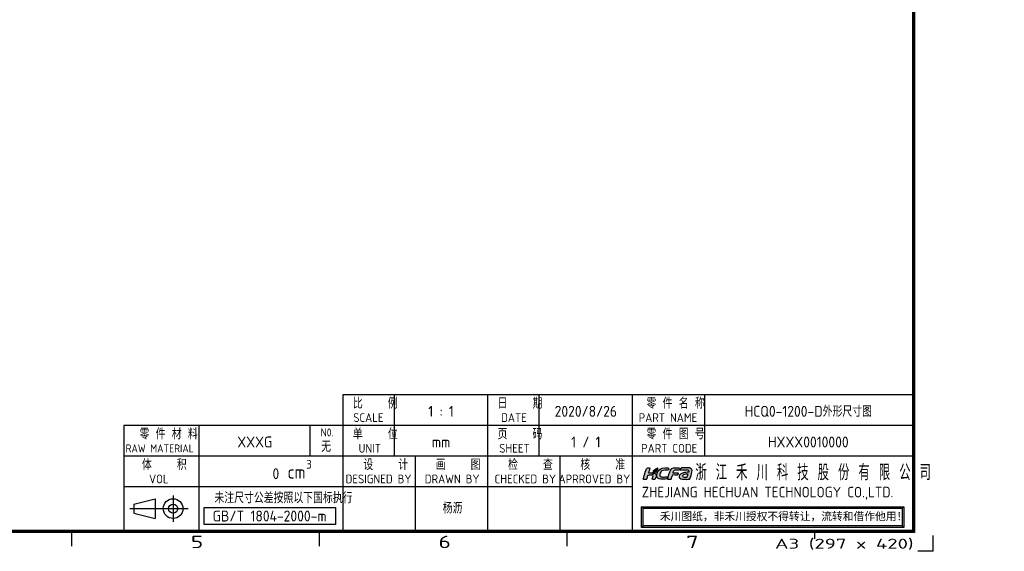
# Model space of a CAD drawing. Extents: x 0 to 443, y -346 to 299.
# Tile 41 of 42: x 219 to 443, y 0 to 121. Entities that reach past the tile are written whole.
import ezdxf
from ezdxf.enums import TextEntityAlignment as Align

# ---------------------------------------------------------------- set-up
doc = ezdxf.new("R2010")
doc.units = 0
doc.header["$LTSCALE"] = 23.1
doc.header["$MEASUREMENT"] = 0
doc.layers.get('0').update_dxf_attribs({"linetype": 'CONTINUOUS'})
doc.layers.add('限高区域④', color=3, linetype='CONTINUOUS')
doc.layers.add('限高区域⑤', color=4, linetype='CONTINUOUS')
doc.styles.get("Standard").update_dxf_attribs({"font": 'isocp3.shx', "bigfont": 'gbcbig.shx'})

# ---------------------------------------------------------------- blocks, each defined once
blk = doc.blocks.new('*T1')
at = {"linetype": 'ByBlock', "width": 1.656197}
blk.add_text('A3 (297 x 420)', height=2, dxfattribs=at).set_placement((367, 16), (395, 16), align=Align.FIT)
blk = doc.blocks.new('hcfa')
at = {"layer": '限高区域⑤'}
h = blk.add_hatch(color=164, dxfattribs=at)
edge = h.paths.add_edge_path()
edge.add_spline(control_points=[(7.07, 2.36), (6.56, 2.36), (5.94, 2.45), (5.68, 1.95)], knot_values=[0.842105, 0.842105, 0.842105, 0.842105, 0.894737, 0.894737, 0.894737, 0.894737], degree=3, periodic=0)
edge.add_spline(control_points=[(5.68, 1.95), (5.5, 1.6), (5.1, 0.37), (5.04, 0.05)], knot_values=[0.894737, 0.894737, 0.894737, 0.894737, 1, 1, 1, 1], degree=3, periodic=0)
edge.add_spline(control_points=[(5.04, 0.05), (5.04, 0.02), (5.04, -0.03), (5.11, -0.03), (5.11, -0.03), (5.11, -0.03), (5.64, -0.03), (5.64, -0.03)], knot_values=[0, 0, 0, 0, 0.052632, 0.052632, 0.052632, 0.052632, 0.105263, 0.105263, 0.105263, 0.105263], degree=3, periodic=0)
edge.add_spline(control_points=[(5.64, -0.03), (5.76, -0.03), (5.74, 0.02), (5.79, 0.22)], knot_values=[0.105263, 0.105263, 0.105263, 0.105263, 0.157895, 0.157895, 0.157895, 0.157895], degree=3, periodic=0)
edge.add_spline(control_points=[(5.79, 0.22), (5.83, 0.33), (5.92, 0.77), (6.02, 0.82)], knot_values=[0.157895, 0.157895, 0.157895, 0.157895, 0.210526, 0.210526, 0.210526, 0.210526], degree=3, periodic=0)
edge.add_spline(control_points=[(6.02, 0.82), (6.12, 0.94), (6.84, 0.81), (7.05, 0.86)], knot_values=[0.210526, 0.210526, 0.210526, 0.210526, 0.263158, 0.263158, 0.263158, 0.263158], degree=3, periodic=0)
edge.add_spline(control_points=[(7.05, 0.86), (7.09, 0.87), (7.11, 0.89), (7.12, 0.92)], knot_values=[0.263158, 0.263158, 0.263158, 0.263158, 0.315789, 0.315789, 0.315789, 0.315789], degree=3, periodic=0)
edge.add_spline(control_points=[(7.12, 0.92), (7.14, 0.97), (7.21, 1.14), (7.21, 1.2)], knot_values=[0.315789, 0.315789, 0.315789, 0.315789, 0.368421, 0.368421, 0.368421, 0.368421], degree=3, periodic=0)
edge.add_spline(control_points=[(7.21, 1.2), (7.21, 1.24), (7.23, 1.29), (7.18, 1.3)], knot_values=[0.368421, 0.368421, 0.368421, 0.368421, 0.421053, 0.421053, 0.421053, 0.421053], degree=3, periodic=0)
edge.add_spline(control_points=[(7.18, 1.3), (6.84, 1.38), (6.46, 1.35), (6.12, 1.32)], knot_values=[0.421053, 0.421053, 0.421053, 0.421053, 0.473684, 0.473684, 0.473684, 0.473684], degree=3, periodic=0)
edge.add_spline(control_points=[(6.12, 1.32), (6.12, 1.37), (6.16, 1.49), (6.17, 1.54)], knot_values=[0.473684, 0.473684, 0.473684, 0.473684, 0.526316, 0.526316, 0.526316, 0.526316], degree=3, periodic=0)
edge.add_spline(control_points=[(6.17, 1.54), (6.24, 1.77), (6.43, 1.86), (6.7, 1.86), (6.7, 1.86), (6.7, 1.86), (7.19, 1.86), (7.19, 1.86)], knot_values=[0.526316, 0.526316, 0.526316, 0.526316, 0.578947, 0.578947, 0.578947, 0.578947, 0.631579, 0.631579, 0.631579, 0.631579], degree=3, periodic=0)
edge.add_spline(control_points=[(7.19, 1.86), (7.31, 1.86), (7.45, 1.84), (7.48, 1.91)], knot_values=[0.631579, 0.631579, 0.631579, 0.631579, 0.684211, 0.684211, 0.684211, 0.684211], degree=3, periodic=0)
edge.add_spline(control_points=[(7.48, 1.91), (7.5, 1.96), (7.57, 2.13), (7.57, 2.19)], knot_values=[0.684211, 0.684211, 0.684211, 0.684211, 0.736842, 0.736842, 0.736842, 0.736842], degree=3, periodic=0)
edge.add_spline(control_points=[(7.57, 2.19), (7.57, 2.25), (7.56, 2.29), (7.49, 2.32)], knot_values=[0.736842, 0.736842, 0.736842, 0.736842, 0.789474, 0.789474, 0.789474, 0.789474], degree=3, periodic=0)
edge.add_spline(control_points=[(7.49, 2.32), (7.38, 2.36), (7.17, 2.36), (7.07, 2.36)], knot_values=[0.789474, 0.789474, 0.789474, 0.789474, 0.842105, 0.842105, 0.842105, 0.842105], degree=3, periodic=0)
edge = h.paths.add_edge_path()
edge.add_spline(control_points=[(3.72, 1.65), (4.08, 2.02), (4.83, 1.84), (5.23, 1.86)], knot_values=[0.538462, 0.538462, 0.538462, 0.538462, 0.615385, 0.615385, 0.615385, 0.615385], degree=3, periodic=0)
edge.add_spline(control_points=[(5.23, 1.86), (5.27, 1.86), (5.31, 2.17), (5.2, 2.29)], knot_values=[0.615385, 0.615385, 0.615385, 0.615385, 0.692308, 0.692308, 0.692308, 0.692308], degree=3, periodic=0)
edge.add_spline(control_points=[(5.2, 2.29), (5.15, 2.34), (5.05, 2.36), (4.95, 2.37)], knot_values=[0.692308, 0.692308, 0.692308, 0.692308, 0.769231, 0.769231, 0.769231, 0.769231], degree=3, periodic=0)
edge.add_spline(control_points=[(4.95, 2.37), (4.27, 2.4), (3.51, 2.36), (3.08, 1.72)], knot_values=[0.769231, 0.769231, 0.769231, 0.769231, 0.846154, 0.846154, 0.846154, 0.846154], degree=3, periodic=0)
edge.add_spline(control_points=[(3.08, 1.72), (2.87, 1.41), (2.66, 0.72), (2.88, 0.37)], knot_values=[0.846154, 0.846154, 0.846154, 0.846154, 1, 1, 1, 1], degree=3, periodic=0)
edge.add_spline(control_points=[(2.88, 0.37), (2.95, 0.26), (3.06, 0.13), (3.25, 0.08)], knot_values=[0, 0, 0, 0, 0.076923, 0.076923, 0.076923, 0.076923], degree=3, periodic=0)
edge.add_spline(control_points=[(3.25, 0.08), (3.71, -0.04), (4.59, -0.06), (4.85, 0.08)], knot_values=[0.076923, 0.076923, 0.076923, 0.076923, 0.153846, 0.153846, 0.153846, 0.153846], degree=3, periodic=0)
edge.add_spline(control_points=[(4.85, 0.08), (4.96, 0.13), (5.03, 0.39), (5, 0.47)], knot_values=[0.153846, 0.153846, 0.153846, 0.153846, 0.230769, 0.230769, 0.230769, 0.230769], degree=3, periodic=0)
edge.add_spline(control_points=[(5, 0.47), (4.99, 0.51), (4.61, 0.46), (4.52, 0.46)], knot_values=[0.230769, 0.230769, 0.230769, 0.230769, 0.307692, 0.307692, 0.307692, 0.307692], degree=3, periodic=0)
edge.add_spline(control_points=[(4.52, 0.46), (4.29, 0.45), (3.89, 0.42), (3.69, 0.5)], knot_values=[0.307692, 0.307692, 0.307692, 0.307692, 0.384615, 0.384615, 0.384615, 0.384615], degree=3, periodic=0)
edge.add_spline(control_points=[(3.69, 0.5), (3.51, 0.58), (3.39, 0.62), (3.39, 0.8)], knot_values=[0.384615, 0.384615, 0.384615, 0.384615, 0.461538, 0.461538, 0.461538, 0.461538], degree=3, periodic=0)
edge.add_spline(control_points=[(3.39, 0.8), (3.39, 1.04), (3.54, 1.47), (3.72, 1.65)], knot_values=[0.461538, 0.461538, 0.461538, 0.461538, 0.538462, 0.538462, 0.538462, 0.538462], degree=3, periodic=0)
edge = h.paths.add_edge_path()
edge.add_spline(control_points=[(1.07, 1.31), (1.08, 1.43), (1.2, 1.78), (1.24, 1.9)], knot_values=[0.68, 0.68, 0.68, 0.68, 0.72, 0.72, 0.72, 0.72], degree=3, periodic=0)
edge.add_spline(control_points=[(1.24, 1.9), (1.26, 1.97), (1.36, 2.23), (1.36, 2.28)], knot_values=[0.72, 0.72, 0.72, 0.72, 0.76, 0.76, 0.76, 0.76], degree=3, periodic=0)
edge.add_spline(control_points=[(1.36, 2.28), (1.36, 2.39), (1.07, 2.39), (0.92, 2.35)], knot_values=[0.76, 0.76, 0.76, 0.76, 0.8, 0.8, 0.8, 0.8], degree=3, periodic=0)
edge.add_spline(control_points=[(0.92, 2.35), (0.83, 2.31), (0.74, 2.24), (0.68, 2.17)], knot_values=[0.8, 0.8, 0.8, 0.8, 0.84, 0.84, 0.84, 0.84], degree=3, periodic=0)
edge.add_spline(control_points=[(0.68, 2.17), (0.61, 2.08), (0.53, 1.93), (0.5, 1.82)], knot_values=[0.84, 0.84, 0.84, 0.84, 0.88, 0.88, 0.88, 0.88], degree=3, periodic=0)
edge.add_spline(control_points=[(0.5, 1.82), (0.35, 1.34), (0.22, 0.86), (0.09, 0.38)], knot_values=[0.88, 0.88, 0.88, 0.88, 0.92, 0.92, 0.92, 0.92], degree=3, periodic=0)
edge.add_spline(control_points=[(0.09, 0.38), (0.07, 0.32), (-0.01, 0.1), (-0.01, 0.05)], knot_values=[0.92, 0.92, 0.92, 0.92, 1, 1, 1, 1], degree=3, periodic=0)
edge.add_spline(control_points=[(-0.01, 0.05), (-0.01, 0.02), (-0.01, -0.03), (0.06, -0.03), (0.06, -0.03), (0.06, -0.03), (0.59, -0.03), (0.59, -0.03)], knot_values=[0, 0, 0, 0, 0.04, 0.04, 0.04, 0.04, 0.08, 0.08, 0.08, 0.08], degree=3, periodic=0)
edge.add_spline(control_points=[(0.59, -0.03), (0.71, -0.03), (0.72, 0.1), (0.75, 0.22), (0.75, 0.22), (0.75, 0.22), (0.89, 0.69), (0.89, 0.69)], knot_values=[0.08, 0.08, 0.08, 0.08, 0.12, 0.12, 0.12, 0.12, 0.16, 0.16, 0.16, 0.16], degree=3, periodic=0)
edge.add_spline(control_points=[(0.89, 0.69), (0.91, 0.76), (0.93, 0.77), (0.99, 0.8)], knot_values=[0.16, 0.16, 0.16, 0.16, 0.2, 0.2, 0.2, 0.2], degree=3, periodic=0)
edge.add_spline(control_points=[(0.99, 0.8), (1.12, 0.86), (1.89, 0.9), (1.97, 0.81)], knot_values=[0.2, 0.2, 0.2, 0.2, 0.24, 0.24, 0.24, 0.24], degree=3, periodic=0)
edge.add_spline(control_points=[(1.97, 0.81), (2.06, 0.7), (1.94, 0.45), (1.89, 0.3)], knot_values=[0.24, 0.24, 0.24, 0.24, 0.28, 0.28, 0.28, 0.28], degree=3, periodic=0)
edge.add_spline(control_points=[(1.89, 0.3), (1.87, 0.21), (1.75, -0.03), (1.9, -0.03), (1.9, -0.03), (1.9, -0.03), (2.39, -0.03), (2.39, -0.03)], knot_values=[0.28, 0.28, 0.28, 0.28, 0.32, 0.32, 0.32, 0.32, 0.36, 0.36, 0.36, 0.36], degree=3, periodic=0)
edge.add_spline(control_points=[(2.39, -0.03), (2.47, -0.03), (2.66, 0.65), (2.66, 0.77)], knot_values=[0.36, 0.36, 0.36, 0.36, 0.4, 0.4, 0.4, 0.4], degree=3, periodic=0)
edge.add_spline(control_points=[(2.66, 0.77), (2.66, 0.98), (2.57, 1.1), (2.45, 1.19)], knot_values=[0.4, 0.4, 0.4, 0.4, 0.44, 0.44, 0.44, 0.44], degree=3, periodic=0)
edge.add_spline(control_points=[(2.45, 1.19), (2.4, 1.22), (2.34, 1.25), (2.28, 1.27)], knot_values=[0.44, 0.44, 0.44, 0.44, 0.48, 0.48, 0.48, 0.48], degree=3, periodic=0)
edge.add_spline(control_points=[(2.28, 1.27), (2.25, 1.27), (2.22, 1.27), (2.19, 1.26)], knot_values=[0.48, 0.48, 0.48, 0.48, 0.52, 0.52, 0.52, 0.52], degree=3, periodic=0)
edge.add_spline(control_points=[(2.19, 1.26), (2.15, 1.09), (2.21, 1.14), (2.01, 1.05)], knot_values=[0.52, 0.52, 0.52, 0.52, 0.56, 0.56, 0.56, 0.56], degree=3, periodic=0)
edge.add_spline(control_points=[(2.01, 1.05), (1.98, 1.04), (2, 1.04), (1.96, 1.03)], knot_values=[0.56, 0.56, 0.56, 0.56, 0.6, 0.6, 0.6, 0.6], degree=3, periodic=0)
edge.add_spline(control_points=[(1.96, 1.03), (1.96, 1.1), (1.99, 1.22), (2.03, 1.33)], knot_values=[0.6, 0.6, 0.6, 0.6, 0.64, 0.64, 0.64, 0.64], degree=3, periodic=0)
edge.add_spline(control_points=[(2.03, 1.33), (1.71, 1.37), (1.35, 1.32), (1.07, 1.31)], knot_values=[0.64, 0.64, 0.64, 0.64, 0.68, 0.68, 0.68, 0.68], degree=3, periodic=0)
edge = h.paths.add_edge_path()
edge.add_spline(control_points=[(9.76, 0.39), (9.93, 0.81), (10.07, 1.5), (10.1, 1.82)], knot_values=[0, 0, 0, 0, 0.045455, 0.045455, 0.045455, 0.045455], degree=3, periodic=0)
edge.add_spline(control_points=[(10.1, 1.82), (10.09, 1.99), (10.01, 2.14), (9.78, 2.25)], knot_values=[0.909091, 0.909091, 0.909091, 0.909091, 1, 1, 1, 1], degree=3, periodic=0)
edge.add_spline(control_points=[(9.78, 2.25), (9.53, 2.38), (9.13, 2.37), (8.82, 2.37)], knot_values=[0.863636, 0.863636, 0.863636, 0.863636, 0.909091, 0.909091, 0.909091, 0.909091], degree=3, periodic=0)
edge.add_spline(control_points=[(8.82, 2.37), (8.55, 2.37), (8.28, 2.37), (8.04, 2.34)], knot_values=[0.818182, 0.818182, 0.818182, 0.818182, 0.863636, 0.863636, 0.863636, 0.863636], degree=3, periodic=0)
edge.add_spline(control_points=[(8.04, 2.34), (7.98, 2.33), (7.9, 2.32), (7.86, 2.29)], knot_values=[0.772727, 0.772727, 0.772727, 0.772727, 0.818182, 0.818182, 0.818182, 0.818182], degree=3, periodic=0)
edge.add_spline(control_points=[(7.86, 2.29), (7.79, 2.25), (7.73, 2), (7.71, 1.93)], knot_values=[0.727273, 0.727273, 0.727273, 0.727273, 0.772727, 0.772727, 0.772727, 0.772727], degree=3, periodic=0)
edge.add_spline(control_points=[(7.71, 1.93), (7.7, 1.89), (7.68, 1.86), (7.72, 1.86)], knot_values=[0.681818, 0.681818, 0.681818, 0.681818, 0.727273, 0.727273, 0.727273, 0.727273], degree=3, periodic=0)
edge.add_spline(control_points=[(7.72, 1.86), (8.06, 1.9), (9.44, 2.11), (9.44, 1.71)], knot_values=[0.636364, 0.636364, 0.636364, 0.636364, 0.681818, 0.681818, 0.681818, 0.681818], degree=3, periodic=0)
edge.add_spline(control_points=[(9.44, 1.71), (9.44, 1.65), (9.43, 1.5), (9.4, 1.48)], knot_values=[0.590909, 0.590909, 0.590909, 0.590909, 0.636364, 0.636364, 0.636364, 0.636364], degree=3, periodic=0)
edge.add_spline(control_points=[(9.4, 1.48), (9.39, 1.47), (9.38, 1.47), (9.36, 1.47)], knot_values=[0.545455, 0.545455, 0.545455, 0.545455, 0.590909, 0.590909, 0.590909, 0.590909], degree=3, periodic=0)
edge.add_spline(control_points=[(9.36, 1.47), (8.99, 1.39), (8.61, 1.41), (8.23, 1.31)], knot_values=[0.5, 0.5, 0.5, 0.5, 0.545455, 0.545455, 0.545455, 0.545455], degree=3, periodic=0)
edge.add_spline(control_points=[(8.23, 1.31), (8.05, 1.26), (7.85, 1.18), (7.71, 1.07)], knot_values=[0.454545, 0.454545, 0.454545, 0.454545, 0.5, 0.5, 0.5, 0.5], degree=3, periodic=0)
edge.add_spline(control_points=[(7.71, 1.07), (7.64, 1.01), (7.57, 0.94), (7.52, 0.87)], knot_values=[0.409091, 0.409091, 0.409091, 0.409091, 0.454545, 0.454545, 0.454545, 0.454545], degree=3, periodic=0)
edge.add_spline(control_points=[(7.52, 0.87), (7.44, 0.72), (7.38, 0.48), (7.47, 0.32)], knot_values=[0.363636, 0.363636, 0.363636, 0.363636, 0.409091, 0.409091, 0.409091, 0.409091], degree=3, periodic=0)
edge.add_spline(control_points=[(7.47, 0.32), (7.5, 0.28), (7.53, 0.24), (7.57, 0.21)], knot_values=[0.318182, 0.318182, 0.318182, 0.318182, 0.363636, 0.363636, 0.363636, 0.363636], degree=3, periodic=0)
edge.add_spline(control_points=[(7.57, 0.21), (7.78, -0.01), (8.48, -0.04), (8.78, -0.02)], knot_values=[0.272727, 0.272727, 0.272727, 0.272727, 0.318182, 0.318182, 0.318182, 0.318182], degree=3, periodic=0)
edge.add_spline(control_points=[(8.78, -0.02), (8.82, -0.02), (8.85, -0.02), (8.96, -0.01)], knot_values=[0.227273, 0.227273, 0.227273, 0.227273, 0.272727, 0.272727, 0.272727, 0.272727], degree=3, periodic=0)
edge.add_spline(control_points=[(8.96, -0.01), (8.96, -0.01), (8.95, -0.04), (8.95, -0.04)], knot_values=[0.181818, 0.181818, 0.181818, 0.181818, 0.227273, 0.227273, 0.227273, 0.227273], degree=3, periodic=0)
edge.add_spline(control_points=[(8.95, -0.04), (8.95, -0.04), (8.95, -0.04), (8.96, -0.04)], knot_values=[0.136364, 0.136364, 0.136364, 0.136364, 0.181818, 0.181818, 0.181818, 0.181818], degree=3, periodic=0)
edge.add_spline(control_points=[(8.96, -0.04), (9.17, -0.04), (9.51, -0.01), (9.57, 0.04)], knot_values=[0.090909, 0.090909, 0.090909, 0.090909, 0.136364, 0.136364, 0.136364, 0.136364], degree=3, periodic=0)
edge.add_spline(control_points=[(9.57, 0.04), (9.64, 0.1), (9.72, 0.29), (9.76, 0.39)], knot_values=[0.045455, 0.045455, 0.045455, 0.045455, 0.090909, 0.090909, 0.090909, 0.090909], degree=3, periodic=0)
edge = h.paths.add_edge_path(flags=16)
edge.add_spline(control_points=[(9.27, 1.06), (9.24, 0.91), (9.12, 0.54), (9.07, 0.41)], knot_values=[0.6, 0.6, 0.6, 0.6, 1, 1, 1, 1], degree=3, periodic=0)
edge.add_spline(control_points=[(9.07, 0.41), (8.88, 0.41), (8.11, 0.36), (8.11, 0.65)], knot_values=[0, 0, 0, 0, 0.2, 0.2, 0.2, 0.2], degree=3, periodic=0)
edge.add_spline(control_points=[(8.11, 0.65), (8.11, 0.76), (8.19, 0.85), (8.26, 0.9)], knot_values=[0.2, 0.2, 0.2, 0.2, 0.4, 0.4, 0.4, 0.4], degree=3, periodic=0)
edge.add_spline(control_points=[(8.26, 0.9), (8.43, 1.01), (9.09, 1.06), (9.27, 1.06)], knot_values=[0.4, 0.4, 0.4, 0.4, 0.6, 0.6, 0.6, 0.6], degree=3, periodic=0)
h = blk.add_hatch(color=82, dxfattribs=at)
edge = h.paths.add_edge_path()
edge.add_spline(control_points=[(2.71, 1.97), (2.54, 1.64), (2.3, 1.69), (2.12, 1.4)], knot_values=[0.823529, 0.823529, 0.823529, 0.823529, 0.882353, 0.882353, 0.882353, 0.882353], degree=3, periodic=0)
edge.add_spline(control_points=[(2.12, 1.4), (2.08, 1.35), (2.02, 1.18), (2.02, 1.11)], knot_values=[0.882353, 0.882353, 0.882353, 0.882353, 1, 1, 1, 1], degree=3, periodic=0)
edge.add_spline(control_points=[(2.02, 1.11), (2.03, 1.11), (2.03, 1.11), (2.04, 1.12)], knot_values=[0, 0, 0, 0, 0.058824, 0.058824, 0.058824, 0.058824], degree=3, periodic=0)
edge.add_spline(control_points=[(2.04, 1.12), (2.14, 1.16), (2.1, 1.13), (2.13, 1.24)], knot_values=[0.058824, 0.058824, 0.058824, 0.058824, 0.117647, 0.117647, 0.117647, 0.117647], degree=3, periodic=0)
edge.add_spline(control_points=[(2.13, 1.24), (2.14, 1.27), (2.14, 1.28), (2.15, 1.31)], knot_values=[0.117647, 0.117647, 0.117647, 0.117647, 0.176471, 0.176471, 0.176471, 0.176471], degree=3, periodic=0)
edge.add_spline(control_points=[(2.15, 1.31), (2.51, 1.32), (2.84, 1.56), (2.9, 1.92)], knot_values=[0.176471, 0.176471, 0.176471, 0.176471, 0.235294, 0.235294, 0.235294, 0.235294], degree=3, periodic=0)
edge.add_spline(control_points=[(2.9, 1.92), (2.91, 1.98), (2.92, 2.04), (2.92, 2.11)], knot_values=[0.235294, 0.235294, 0.235294, 0.235294, 0.294118, 0.294118, 0.294118, 0.294118], degree=3, periodic=0)
edge.add_spline(control_points=[(2.92, 2.11), (2.92, 2.11), (2.92, 2.25), (2.92, 2.25)], knot_values=[0.294118, 0.294118, 0.294118, 0.294118, 0.352941, 0.352941, 0.352941, 0.352941], degree=3, periodic=0)
edge.add_spline(control_points=[(2.92, 2.25), (2.92, 2.29), (2.92, 2.32), (2.92, 2.37)], knot_values=[0.352941, 0.352941, 0.352941, 0.352941, 0.411765, 0.411765, 0.411765, 0.411765], degree=3, periodic=0)
edge.add_spline(control_points=[(2.92, 2.37), (2.87, 2.37), (2.88, 2.33), (2.79, 2.25)], knot_values=[0.411765, 0.411765, 0.411765, 0.411765, 0.470588, 0.470588, 0.470588, 0.470588], degree=3, periodic=0)
edge.add_spline(control_points=[(2.79, 2.25), (2.66, 2.14), (2.52, 2.13), (2.35, 2.01)], knot_values=[0.470588, 0.470588, 0.470588, 0.470588, 0.529412, 0.529412, 0.529412, 0.529412], degree=3, periodic=0)
edge.add_spline(control_points=[(2.35, 2.01), (2.26, 1.95), (2.18, 1.87), (2.13, 1.77)], knot_values=[0.529412, 0.529412, 0.529412, 0.529412, 0.588235, 0.588235, 0.588235, 0.588235], degree=3, periodic=0)
edge.add_spline(control_points=[(2.13, 1.77), (2.11, 1.72), (2.08, 1.67), (2.07, 1.6)], knot_values=[0.588235, 0.588235, 0.588235, 0.588235, 0.647059, 0.647059, 0.647059, 0.647059], degree=3, periodic=0)
edge.add_spline(control_points=[(2.07, 1.6), (2.07, 1.59), (2.05, 1.39), (2.08, 1.39)], knot_values=[0.647059, 0.647059, 0.647059, 0.647059, 0.705882, 0.705882, 0.705882, 0.705882], degree=3, periodic=0)
edge.add_spline(control_points=[(2.08, 1.39), (2.1, 1.46), (2.17, 1.57), (2.3, 1.65)], knot_values=[0.705882, 0.705882, 0.705882, 0.705882, 0.764706, 0.764706, 0.764706, 0.764706], degree=3, periodic=0)
edge.add_spline(control_points=[(2.3, 1.65), (2.49, 1.77), (2.61, 1.83), (2.71, 1.97)], knot_values=[0.764706, 0.764706, 0.764706, 0.764706, 0.823529, 0.823529, 0.823529, 0.823529], degree=3, periodic=0)
at = {"layer": '限高区域④', "color": 164}
for points, knots in [([(-0.01, 0.05), (-0.01, 0.02), (-0.01, -0.03), (0.06, -0.03), (0.06, -0.03), (0.06, -0.03), (0.59, -0.03), (0.59, -0.03), (0.59, -0.03), (0.71, -0.03), (0.72, 0.1), (0.75, 0.22), (0.75, 0.22), (0.75, 0.22), (0.89, 0.69), (0.89, 0.69), (0.89, 0.69), (0.91, 0.76), (0.93, 0.77), (0.99, 0.8), (0.99, 0.8), (1.12, 0.86), (1.89, 0.9), (1.97, 0.81), (1.97, 0.81), (2.06, 0.7), (1.94, 0.45), (1.89, 0.3), (1.89, 0.3), (1.87, 0.21), (1.75, -0.03), (1.9, -0.03), (1.9, -0.03), (1.9, -0.03), (2.39, -0.03), (2.39, -0.03), (2.39, -0.03), (2.47, -0.03), (2.66, 0.65), (2.66, 0.77), (2.66, 0.77), (2.66, 0.98), (2.57, 1.1), (2.45, 1.19), (2.45, 1.19), (2.4, 1.22), (2.34, 1.25), (2.28, 1.27), (2.28, 1.27), (2.25, 1.27), (2.22, 1.27), (2.19, 1.26), (2.19, 1.26), (2.15, 1.09), (2.21, 1.14), (2.01, 1.05), (2.01, 1.05), (1.98, 1.04), (2, 1.04), (1.96, 1.03), (1.96, 1.03), (1.96, 1.1), (1.99, 1.22), (2.03, 1.33), (2.03, 1.33), (1.71, 1.37), (1.35, 1.32), (1.07, 1.31), (1.07, 1.31), (1.08, 1.43), (1.2, 1.78), (1.24, 1.9), (1.24, 1.9), (1.26, 1.97), (1.36, 2.23), (1.36, 2.28), (1.36, 2.28), (1.36, 2.39), (1.07, 2.39), (0.92, 2.35), (0.92, 2.35), (0.83, 2.31), (0.74, 2.24), (0.68, 2.17), (0.68, 2.17), (0.61, 2.08), (0.53, 1.93), (0.5, 1.82), (0.5, 1.82), (0.35, 1.34), (0.22, 0.86), (0.09, 0.38), (0.09, 0.38), (0.07, 0.32), (-0.01, 0.1), (-0.01, 0.05)], [0, 0, 0, 0, 0.04, 0.04, 0.04, 0.04, 0.08, 0.08, 0.08, 0.08, 0.12, 0.12, 0.12, 0.12, 0.16, 0.16, 0.16, 0.16, 0.2, 0.2, 0.2, 0.2, 0.24, 0.24, 0.24, 0.24, 0.28, 0.28, 0.28, 0.28, 0.32, 0.32, 0.32, 0.32, 0.36, 0.36, 0.36, 0.36, 0.4, 0.4, 0.4, 0.4, 0.44, 0.44, 0.44, 0.44, 0.48, 0.48, 0.48, 0.48, 0.52, 0.52, 0.52, 0.52, 0.56, 0.56, 0.56, 0.56, 0.6, 0.6, 0.6, 0.6, 0.64, 0.64, 0.64, 0.64, 0.68, 0.68, 0.68, 0.68, 0.72, 0.72, 0.72, 0.72, 0.76, 0.76, 0.76, 0.76, 0.8, 0.8, 0.8, 0.8, 0.84, 0.84, 0.84, 0.84, 0.88, 0.88, 0.88, 0.88, 0.92, 0.92, 0.92, 0.92, 1, 1, 1, 1]), ([(2.88, 0.37), (2.95, 0.26), (3.06, 0.13), (3.25, 0.08), (3.25, 0.08), (3.71, -0.04), (4.59, -0.06), (4.85, 0.08), (4.85, 0.08), (4.96, 0.13), (5.03, 0.39), (5, 0.47), (5, 0.47), (4.99, 0.51), (4.61, 0.46), (4.52, 0.46), (4.52, 0.46), (4.29, 0.45), (3.89, 0.42), (3.69, 0.5), (3.69, 0.5), (3.51, 0.58), (3.39, 0.62), (3.39, 0.8), (3.39, 0.8), (3.39, 1.04), (3.54, 1.47), (3.72, 1.65), (3.72, 1.65), (4.08, 2.02), (4.83, 1.84), (5.23, 1.86), (5.23, 1.86), (5.27, 1.86), (5.31, 2.17), (5.2, 2.29), (5.2, 2.29), (5.15, 2.34), (5.05, 2.36), (4.95, 2.37), (4.95, 2.37), (4.27, 2.4), (3.51, 2.36), (3.08, 1.72), (3.08, 1.72), (2.87, 1.41), (2.66, 0.72), (2.88, 0.37)], [0, 0, 0, 0, 0.076923, 0.076923, 0.076923, 0.076923, 0.153846, 0.153846, 0.153846, 0.153846, 0.230769, 0.230769, 0.230769, 0.230769, 0.307692, 0.307692, 0.307692, 0.307692, 0.384615, 0.384615, 0.384615, 0.384615, 0.461538, 0.461538, 0.461538, 0.461538, 0.538462, 0.538462, 0.538462, 0.538462, 0.615385, 0.615385, 0.615385, 0.615385, 0.692308, 0.692308, 0.692308, 0.692308, 0.769231, 0.769231, 0.769231, 0.769231, 0.846154, 0.846154, 0.846154, 0.846154, 1, 1, 1, 1]), ([(5.04, 0.05), (5.04, 0.02), (5.04, -0.03), (5.11, -0.03), (5.11, -0.03), (5.11, -0.03), (5.64, -0.03), (5.64, -0.03), (5.64, -0.03), (5.76, -0.03), (5.74, 0.02), (5.79, 0.22), (5.79, 0.22), (5.83, 0.33), (5.92, 0.77), (6.02, 0.82), (6.02, 0.82), (6.12, 0.94), (6.84, 0.81), (7.05, 0.86), (7.05, 0.86), (7.09, 0.87), (7.11, 0.89), (7.12, 0.92), (7.12, 0.92), (7.14, 0.97), (7.21, 1.14), (7.21, 1.2), (7.21, 1.2), (7.21, 1.24), (7.23, 1.29), (7.18, 1.3), (7.18, 1.3), (6.84, 1.38), (6.46, 1.35), (6.12, 1.32), (6.12, 1.32), (6.12, 1.37), (6.16, 1.49), (6.17, 1.54), (6.17, 1.54), (6.24, 1.77), (6.43, 1.86), (6.7, 1.86), (6.7, 1.86), (6.7, 1.86), (7.19, 1.86), (7.19, 1.86), (7.19, 1.86), (7.31, 1.86), (7.45, 1.84), (7.48, 1.91), (7.48, 1.91), (7.5, 1.96), (7.57, 2.13), (7.57, 2.19), (7.57, 2.19), (7.57, 2.25), (7.56, 2.29), (7.49, 2.32), (7.49, 2.32), (7.38, 2.36), (7.17, 2.36), (7.07, 2.36), (7.07, 2.36), (6.56, 2.36), (5.94, 2.45), (5.68, 1.95), (5.68, 1.95), (5.5, 1.6), (5.1, 0.37), (5.04, 0.05)], [0, 0, 0, 0, 0.052632, 0.052632, 0.052632, 0.052632, 0.105263, 0.105263, 0.105263, 0.105263, 0.157895, 0.157895, 0.157895, 0.157895, 0.210526, 0.210526, 0.210526, 0.210526, 0.263158, 0.263158, 0.263158, 0.263158, 0.315789, 0.315789, 0.315789, 0.315789, 0.368421, 0.368421, 0.368421, 0.368421, 0.421053, 0.421053, 0.421053, 0.421053, 0.473684, 0.473684, 0.473684, 0.473684, 0.526316, 0.526316, 0.526316, 0.526316, 0.578947, 0.578947, 0.578947, 0.578947, 0.631579, 0.631579, 0.631579, 0.631579, 0.684211, 0.684211, 0.684211, 0.684211, 0.736842, 0.736842, 0.736842, 0.736842, 0.789474, 0.789474, 0.789474, 0.789474, 0.842105, 0.842105, 0.842105, 0.842105, 0.894737, 0.894737, 0.894737, 0.894737, 1, 1, 1, 1]), ([(10.1, 1.82), (10.07, 1.5), (9.93, 0.81), (9.76, 0.39), (9.76, 0.39), (9.72, 0.29), (9.64, 0.1), (9.57, 0.04), (9.57, 0.04), (9.51, -0.01), (9.17, -0.04), (8.96, -0.04), (8.96, -0.04), (8.95, -0.04), (8.95, -0.04), (8.95, -0.04), (8.95, -0.04), (8.95, -0.04), (8.96, -0.01), (8.96, -0.01), (8.96, -0.01), (8.85, -0.02), (8.82, -0.02), (8.78, -0.02), (8.78, -0.02), (8.48, -0.04), (7.78, -0.01), (7.57, 0.21), (7.57, 0.21), (7.53, 0.24), (7.5, 0.28), (7.47, 0.32), (7.47, 0.32), (7.38, 0.48), (7.44, 0.72), (7.52, 0.87), (7.52, 0.87), (7.57, 0.94), (7.64, 1.01), (7.71, 1.07), (7.71, 1.07), (7.85, 1.18), (8.05, 1.26), (8.23, 1.31), (8.23, 1.31), (8.61, 1.41), (8.99, 1.39), (9.36, 1.47), (9.36, 1.47), (9.38, 1.47), (9.39, 1.47), (9.4, 1.48), (9.4, 1.48), (9.43, 1.5), (9.44, 1.65), (9.44, 1.71), (9.44, 1.71), (9.44, 2.11), (8.06, 1.9), (7.72, 1.86), (7.72, 1.86), (7.68, 1.86), (7.7, 1.89), (7.71, 1.93), (7.71, 1.93), (7.73, 2), (7.79, 2.25), (7.86, 2.29), (7.86, 2.29), (7.9, 2.32), (7.98, 2.33), (8.04, 2.34), (8.04, 2.34), (8.28, 2.37), (8.55, 2.37), (8.82, 2.37), (8.82, 2.37), (9.13, 2.37), (9.53, 2.38), (9.78, 2.25), (9.78, 2.25), (10.01, 2.14), (10.09, 1.99), (10.1, 1.82)], [0, 0, 0, 0, 0.045455, 0.045455, 0.045455, 0.045455, 0.090909, 0.090909, 0.090909, 0.090909, 0.136364, 0.136364, 0.136364, 0.136364, 0.181818, 0.181818, 0.181818, 0.181818, 0.227273, 0.227273, 0.227273, 0.227273, 0.272727, 0.272727, 0.272727, 0.272727, 0.318182, 0.318182, 0.318182, 0.318182, 0.363636, 0.363636, 0.363636, 0.363636, 0.409091, 0.409091, 0.409091, 0.409091, 0.454545, 0.454545, 0.454545, 0.454545, 0.5, 0.5, 0.5, 0.5, 0.545455, 0.545455, 0.545455, 0.545455, 0.590909, 0.590909, 0.590909, 0.590909, 0.636364, 0.636364, 0.636364, 0.636364, 0.681818, 0.681818, 0.681818, 0.681818, 0.727273, 0.727273, 0.727273, 0.727273, 0.772727, 0.772727, 0.772727, 0.772727, 0.818182, 0.818182, 0.818182, 0.818182, 0.863636, 0.863636, 0.863636, 0.863636, 0.909091, 0.909091, 0.909091, 0.909091, 1, 1, 1, 1]), ([(9.07, 0.41), (8.88, 0.41), (8.11, 0.36), (8.11, 0.65), (8.11, 0.65), (8.11, 0.76), (8.19, 0.85), (8.26, 0.9), (8.26, 0.9), (8.43, 1.01), (9.09, 1.06), (9.27, 1.06), (9.27, 1.06), (9.24, 0.91), (9.12, 0.54), (9.07, 0.41)], [0, 0, 0, 0, 0.2, 0.2, 0.2, 0.2, 0.4, 0.4, 0.4, 0.4, 0.6, 0.6, 0.6, 0.6, 1, 1, 1, 1])]:
    blk.add_open_spline(points, degree=3, knots=knots, dxfattribs=at)
at = {"layer": '限高区域④', "color": 82}
blk.add_open_spline([(2.02, 1.11), (2.03, 1.11), (2.03, 1.11), (2.04, 1.12), (2.04, 1.12), (2.14, 1.16), (2.1, 1.13), (2.13, 1.24), (2.13, 1.24), (2.14, 1.27), (2.14, 1.28), (2.15, 1.31), (2.15, 1.31), (2.51, 1.32), (2.84, 1.56), (2.9, 1.92), (2.9, 1.92), (2.91, 1.98), (2.92, 2.04), (2.92, 2.11), (2.92, 2.11), (2.92, 2.11), (2.92, 2.25), (2.92, 2.25), (2.92, 2.25), (2.92, 2.29), (2.92, 2.32), (2.92, 2.37), (2.92, 2.37), (2.87, 2.37), (2.88, 2.33), (2.79, 2.25), (2.79, 2.25), (2.66, 2.14), (2.52, 2.13), (2.35, 2.01), (2.35, 2.01), (2.26, 1.95), (2.18, 1.87), (2.13, 1.77), (2.13, 1.77), (2.11, 1.72), (2.08, 1.67), (2.07, 1.6), (2.07, 1.6), (2.07, 1.59), (2.05, 1.39), (2.08, 1.39), (2.08, 1.39), (2.1, 1.46), (2.17, 1.57), (2.3, 1.65), (2.3, 1.65), (2.49, 1.77), (2.61, 1.83), (2.71, 1.97), (2.71, 1.97), (2.54, 1.64), (2.3, 1.69), (2.12, 1.4), (2.12, 1.4), (2.08, 1.35), (2.02, 1.18), (2.02, 1.11)], degree=3, knots=[0, 0, 0, 0, 0.058824, 0.058824, 0.058824, 0.058824, 0.117647, 0.117647, 0.117647, 0.117647, 0.176471, 0.176471, 0.176471, 0.176471, 0.235294, 0.235294, 0.235294, 0.235294, 0.294118, 0.294118, 0.294118, 0.294118, 0.352941, 0.352941, 0.352941, 0.352941, 0.411765, 0.411765, 0.411765, 0.411765, 0.470588, 0.470588, 0.470588, 0.470588, 0.529412, 0.529412, 0.529412, 0.529412, 0.588235, 0.588235, 0.588235, 0.588235, 0.647059, 0.647059, 0.647059, 0.647059, 0.705882, 0.705882, 0.705882, 0.705882, 0.764706, 0.764706, 0.764706, 0.764706, 0.823529, 0.823529, 0.823529, 0.823529, 0.882353, 0.882353, 0.882353, 0.882353, 1, 1, 1, 1], dxfattribs=at)
blk = doc.blocks.new('A3')
for p, q in [((649.22, 294.65), (649.22, 4.69)), ((649.45, 294.88), (649.45, 4.47)), ((649.67, 295.1), (649.67, 4.24)), ((649.22, 35.61), (519.22, 35.61)), ((519.22, 35.61), (519.22, 4.69)), ((531.02, 21.61), (531.02, 35.61)), ((552.22, 35.61), (552.22, 4.69)), ((564.02, 21.61), (564.02, 35.61)), ((585.22, 35.61), (585.22, 4.69)), ((601.72, 35.61), (601.72, 21.61)), ((649.22, 28.61), (469.26, 28.61)), ((469.26, 28.61), (469.26, 4.69)), ((486.5, 4.69), (486.5, 28.61)), ((511.72, 28.61), (511.72, 21.61)), ((649.22, 21.61), (469.26, 21.61)), ((535.72, 21.61), (535.72, 4.69)), ((568.72, 21.61), (568.72, 4.69)), ((585.22, 14.61), (469.26, 14.61)), ((471.57, 10.71), (476.46, 11.92)), ((476.46, 11.92), (476.46, 7.41)), ((480.52, 12.66), (480.52, 6.62)), ((470.67, 9.67), (483.93, 9.67)), ((471.57, 10.71), (471.57, 8.62)), ((587.76, 9.76), (587.4, 10.11)), ((647.2, 10.11), (646.84, 9.76)), ((471.57, 8.62), (476.46, 7.41)), ((649.22, 4.69), (231.57, 4.69)), ((587.4, 5.37), (587.76, 5.73)), ((647.2, 5.37), (646.84, 5.73)), ((649.67, 4.24), (231.12, 4.24)), ((649.45, 4.47), (231.35, 4.47)), ((457.35, 4.47), (457.35, 1.08)), ((513.85, 4.47), (513.85, 1.08)), ((570.35, 4.47), (570.35, 1.08)), ((626.85, 4.47), (626.85, 2.77)), ((653.92, 0), (653.92, 3.54)), ((653.92, 0), (650.38, 0))]:
    blk.add_line(p, q)
for points in [[(487.58, 9.92), (517.59, 9.92), (517.59, 6.06), (487.58, 6.06)], [(587.4, 10.11), (647.2, 10.11), (647.2, 5.37), (587.4, 5.37)], [(587.76, 9.76), (646.84, 9.76), (646.84, 5.73), (587.76, 5.73)]]:
    blk.add_lwpolyline(points, close=True)
for radius in [2.25, 1.04]:
    blk.add_circle((480.52, 9.67), radius)
for name, p, xscale, yscale, zscale in [('hcfa', (587.8, 16.38), 1.1, 1.1, 1.1), ('*T1', (203.1, -17.54), 1.13, 1.13, 1.13)]:
    blk.add_blockref(name, p, dxfattribs=dict(xscale=xscale, yscale=yscale, zscale=zscale))
for s, height, p in [('比    例', 2.5, (521.54, 32.47)), ('日    期', 2.5, (554.54, 32.47)), ('零 件 名 称', 2.5, (588.51, 32.47)), ('SCALE', 2, (521.62, 29.43)), ('DATE', 2, (555.34, 29.43)), ('PART NAME', 2, (586.74, 29.43)), ('零 件 材 料', 2.5, (472.86, 25.47)), ('N0.', 1.8, (514.17, 26.15)), ('单    位', 2.5, (521.54, 25.47)), ('页    码', 2.5, (554.54, 25.47)), ('零 件 图 号', 2.5, (588.51, 25.47)), ('RAW MATERIAL', 1.8, (469.68, 22.51)), ('UNIT', 2, (522.83, 22.43)), ('SHEET', 2, (554.91, 22.43)), ('PART CODE', 2, (587.29, 22.43)), ('体    积', 2.5, (473.41, 18.47)), ('3', 2, (510.88, 18.78)), ('设    计', 2.5, (523.93, 18.47)), ('画    图', 2.5, (540.43, 18.47)), ('检    查', 2.5, (556.93, 18.47)), ('核    准', 2.5, (573.43, 18.47)), ('浙 江 禾 川 科 技 股 份 有 限 公 司', 3.6, (599.66, 16.13)), ('cm', 3, (506.61, 16.51)), ('VOL', 2, (475.03, 15.43)), ('DESIGNED BY', 2, (519.87, 15.43)), ('DRAWN BY', 2, (537.94, 15.43)), ('CHECKED BY', 2, (553.85, 15.43)), ('APRROVED BY ', 2, (568.46, 15.43)), ('未注尺寸公差按照以下国标执行', 2.5, (489.94, 10.9)), ('ZHEJIANG HECHUAN TECHNOLOGY CO.,LTD.', 2.4, (587.43, 12.24))]:
    blk.add_text(s, height=height).set_placement(p)
for s, width, p, p2 in [('5', 1.690842, (484.57, 0.66), (487.39, 0.66)), ('6', 1.667761, (541.07, 0.66), (543.89, 0.66)), ('7', 1.818182, (597.57, 0.66), (600.39, 0.66))]:
    blk.add_text(s, height=2.83, dxfattribs=dict(width=width)).set_placement(p, p2, align=Align.FIT)
at = {"insert": (591.55, 8.81), "char_height": 1.8, "attachment_point": 1}
blk.add_mtext_dynamic_manual_height_columns('{\\fMicrosoft YaHei|b0|i0|c134|p34;禾川图纸，非禾川授权不得转让，流转和借作他用\\fMicrosoft YaHei Light|b0|i0|c134|p34;！}', width=53.9728, gutter_width=12.5, heights=[0], dxfattribs=at)
for tag, p in [('XXXE', (541.66, 30.61)), ('XXXC', (574.68, 30.61)), ('XXXA', (625.44, 30.61)), ('XXXG', (499.17, 23.61)), ('XXXK', (515.42, 22.59)), ('XXXF', (541.66, 23.61)), ('XXXD', (574.68, 23.61)), ('XXXB', (625.44, 23.61)), ('XXXM', (502.54, 6.73))]:
    blk.add_attdef(tag, text='', height=2.5).set_placement(p, align=Align.CENTER)
blk.add_attdef('XXXJ', text='', height=2.5).set_placement((504.73, 17.63), align=Align.MIDDLE_RIGHT)
blk.add_attdef('XXXN', (542.03, 8.55), '', height=2.5)

msp = doc.modelspace()

# ---------------------------------------------------------------- block references
msp.add_blockref('A3', (-226.878, 0)).add_auto_attribs({'XXXM': 'GB/T 1804-2000-m', 'XXXJ': '0', 'XXXG': 'XXXG', 'XXXK': '无', 'XXXN': '杨沥', 'XXXE': '1 : 1', 'XXXF': 'mm', 'XXXD': '1 / 1', 'XXXC': '2020/8/26', 'XXXB': 'HXXX0010000', 'XXXA': 'HCQ0-1200-D外形尺寸图'})

doc.saveas('drawing.dxf')
